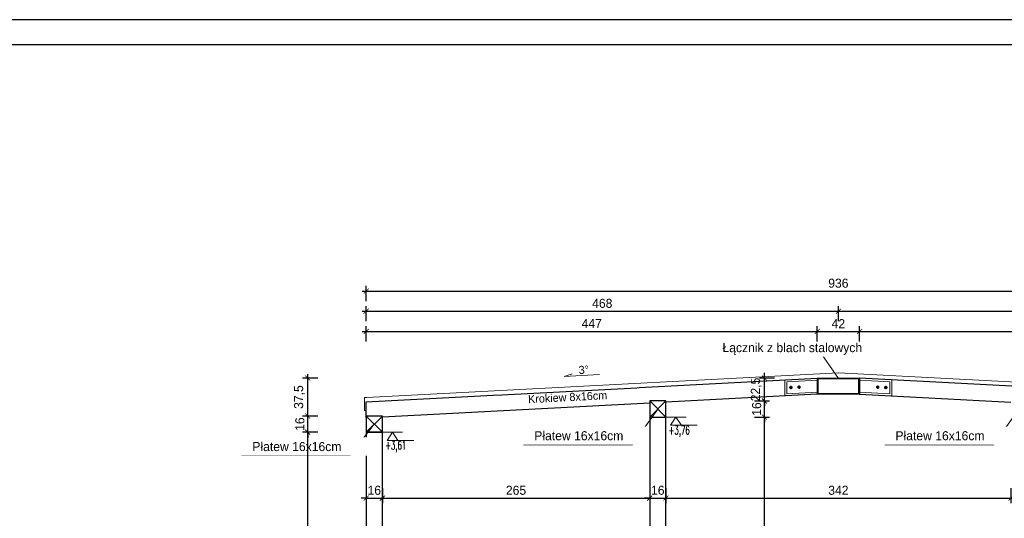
# Model space of a CAD drawing. Header units: millimetres. Extents: x 219841 to 236232, y -126388 to -112129.
# Tile 15 of 30: x 230901 to 231877, y -112623 to -112129. Entities that reach past the tile are written whole.
import ezdxf
from ezdxf.lldxf.tags import DXFTag

# ---------------------------------------------------------------- set-up
doc = ezdxf.new("R2010")
doc.units = ezdxf.units.MM
doc.linetypes.add('DASHDOTX2', pattern=[50.8, 25.4, -12.7, 0, -12.7])
for name, color, linetype, lineweight in [('1. Okucia stalowe', 30, 'Continuous', 15), ('1. Osie konstrukcyjne', 254, 'DASHDOTX2', 18), ('1. Łączniki', 4, 'Continuous', 15), ('A KOTE', 30, 'Continuous', 9), ('A-COLS', 4, 'Continuous', 9), ('A-KOTE', 30, 'Continuous', 13), ('A-WIDOKOWA', 7, 'Continuous', 25), ('K_DREW_PRZEK', 4, 'Continuous', 30), ('K_HATCH', 8, 'Continuous', 9), ('K_WYMIARY', 8, 'Continuous', 5), ('Opis', 41, 'Continuous', 9), ('Wymiarowanie', 2, 'Continuous', 9)]:
    doc.layers.add(name, color=color, linetype=linetype, lineweight=lineweight)
doc.styles.add('BA_OPISY_1-100', font='romans.shx', dxfattribs={"width": 0.6, "height": 25})
doc.styles.add('ROMANS', font='GOTHIC.TTF')
doc.styles.get("Standard").update_dxf_attribs({"font": 'GOTHIC.TTF'})
tags = doc.linetypes.add('HIDDEN2', pattern=[4.7625, 3.175, -1.5875]).pattern_tags.tags
tags[6:7] = [DXFTag(74, 4), DXFTag(75, 0), DXFTag(340, '0'), DXFTag(46, 1.0), DXFTag(50, 0.0), DXFTag(44, 0.0), DXFTag(45, 0.0)]
tags[4:5] = [DXFTag(74, 4), DXFTag(75, 0), DXFTag(340, '0'), DXFTag(46, 1.0), DXFTag(50, 0.0), DXFTag(44, 0.0), DXFTag(45, 0.0)]
doc.dimstyles.new('Radek 50 dokładny', dxfattribs={"dimtxt": 9, "dimasz": 5, "dimexe": 5, "dimexo": 5, "dimgap": 3, "dimtad": 1, "dimdec": 1, "dimrnd": 0.5, "dimlunit": 6, "dimtxsty": 'ROMANS', "dimblk": 'ARCHTICK', "dimcen": 5, "dimdle": 4, "dimclrd": 256, "dimclrt": 2, "dimadec": 0, "dimazin": 0, "dimtfac": 1, "dimtdec": 1, "dimtix": 1, "dimtmove": 1, "dimatfit": 0, "dimldrblk": 'DOTSMALL', "dimfxl": 10, "dimfxlon": 1, "dimarcsym": 0})

# ---------------------------------------------------------------- blocks, each defined once
blk = doc.blocks.new('FINISHING LEVEL 1')
at = {"color": 0, "linetype": 'Continuous'}
blk.add_line((-8, 12), (31.4, 12), dxfattribs=at)
blk.add_lwpolyline([(-8, 12), (0, 0), (8, 12)], dxfattribs=at)
at = {"color": 0, "style": 'BA_OPISY_1-100', "width": 0.6}
blk.add_attdef('FINISHING_LEVEL:', (-7.7, 15.3), '', height=12.5, dxfattribs=at)
blk = doc.blocks.new('_ArchTick')
at = {"layer": 'Wymiarowanie', "color": 0, "const_width": 0.15}
blk.add_lwpolyline([(-0.5, -0.5), (0.5, 0.5)], dxfattribs=at)
blk = doc.blocks.new('*D74')
at = {"layer": 'Defpoints', "color": 0}
for p in [(231691.01, -112437.72), (231691.01, -112484), (231244.01, -112510.19)]:
    blk.add_point(p, dxfattribs=at)
at = {"layer": 'K_WYMIARY', "color": 0, "lineweight": -2}
for p, q in [((231244.01, -112447.72), (231244.01, -112432.72)), ((231691.01, -112447.72), (231691.01, -112432.72))]:
    blk.add_line(p, q, dxfattribs=at)
at = {"layer": 'K_WYMIARY', "lineweight": -2}
blk.add_line((231240.01, -112437.72), (231695.01, -112437.72), dxfattribs=at)
at = {"layer": 'K_WYMIARY', "lineweight": -2, "xscale": 5, "yscale": 5, "zscale": 5, "rotation": 180}
blk.add_blockref('_ArchTick', (231244.01, -112437.72), dxfattribs=at)
at = {"layer": 'K_WYMIARY', "lineweight": -2, "xscale": 5, "yscale": 5, "zscale": 5}
blk.add_blockref('_ArchTick', (231691.01, -112437.72), dxfattribs=at)
at = {"layer": 'K_WYMIARY', "color": 2, "insert": (231467.51, -112429.99), "char_height": 9, "attachment_point": 5, "style": 'ROMANS'}
blk.add_mtext('447', dxfattribs=at)
blk = doc.blocks.new('_DotSmall')
at = {"color": 0, "linetype": 'ByBlock', "const_width": 12.7}
blk.add_lwpolyline([(-1.5875, 0, 1), (1.5875, 0, 1)], format="xyb", close=True, dxfattribs=at)
blk = doc.blocks.new('*D75')
at = {"layer": 'Defpoints', "color": 0}
for p in [(231733.01, -112437.72), (231691.01, -112484), (231733.01, -112492.06)]:
    blk.add_point(p, dxfattribs=at)
at = {"layer": 'K_WYMIARY', "color": 0, "lineweight": -2}
for p, q in [((231691.01, -112447.72), (231691.01, -112432.72)), ((231733.01, -112447.72), (231733.01, -112432.72))]:
    blk.add_line(p, q, dxfattribs=at)
at = {"layer": 'K_WYMIARY', "lineweight": -2}
blk.add_line((231687.01, -112437.72), (231737.01, -112437.72), dxfattribs=at)
at = {"layer": 'K_WYMIARY', "lineweight": -2, "xscale": 5, "yscale": 5, "zscale": 5, "rotation": 180}
blk.add_blockref('_ArchTick', (231691.01, -112437.72), dxfattribs=at)
at = {"layer": 'K_WYMIARY', "lineweight": -2, "xscale": 5, "yscale": 5, "zscale": 5}
blk.add_blockref('_ArchTick', (231733.01, -112437.72), dxfattribs=at)
at = {"layer": 'K_WYMIARY', "color": 2, "insert": (231712.01, -112430.1), "char_height": 9, "attachment_point": 5, "style": 'ROMANS'}
blk.add_mtext('42', dxfattribs=at)
blk = doc.blocks.new('*D76')
at = {"layer": 'Defpoints', "color": 0}
for p in [(232180.01, -112437.72), (231733.01, -112492.06), (232180.01, -112516.35)]:
    blk.add_point(p, dxfattribs=at)
at = {"layer": 'K_WYMIARY', "color": 0, "lineweight": -2}
for p, q in [((231733.01, -112447.72), (231733.01, -112432.72)), ((232180.01, -112447.72), (232180.01, -112432.72))]:
    blk.add_line(p, q, dxfattribs=at)
at = {"layer": 'K_WYMIARY', "lineweight": -2}
blk.add_line((231729.01, -112437.72), (232184.01, -112437.72), dxfattribs=at)
at = {"layer": 'K_WYMIARY', "lineweight": -2, "xscale": 5, "yscale": 5, "zscale": 5, "rotation": 180}
blk.add_blockref('_ArchTick', (231733.01, -112437.72), dxfattribs=at)
at = {"layer": 'K_WYMIARY', "lineweight": -2, "xscale": 5, "yscale": 5, "zscale": 5}
blk.add_blockref('_ArchTick', (232180.01, -112437.72), dxfattribs=at)
at = {"layer": 'K_WYMIARY', "color": 2, "insert": (231956.51, -112429.99), "char_height": 9, "attachment_point": 5, "style": 'ROMANS'}
blk.add_mtext('447', dxfattribs=at)
blk = doc.blocks.new('*D77')
at = {"layer": 'Defpoints', "color": 0}
for p in [(231712.01, -112417.72), (231712.01, -112458.75), (231244.01, -112495.49)]:
    blk.add_point(p, dxfattribs=at)
at = {"layer": 'K_WYMIARY', "color": 0, "lineweight": -2}
for p, q in [((231244.01, -112427.72), (231244.01, -112412.72)), ((231712.01, -112427.72), (231712.01, -112412.72))]:
    blk.add_line(p, q, dxfattribs=at)
at = {"layer": 'K_WYMIARY', "lineweight": -2}
blk.add_line((231240.01, -112417.72), (231716.01, -112417.72), dxfattribs=at)
at = {"layer": 'K_WYMIARY', "lineweight": -2, "xscale": 5, "yscale": 5, "zscale": 5, "rotation": 180}
blk.add_blockref('_ArchTick', (231244.01, -112417.72), dxfattribs=at)
at = {"layer": 'K_WYMIARY', "lineweight": -2, "xscale": 5, "yscale": 5, "zscale": 5}
blk.add_blockref('_ArchTick', (231712.01, -112417.72), dxfattribs=at)
at = {"layer": 'K_WYMIARY', "color": 2, "insert": (231478.01, -112409.99), "char_height": 9, "attachment_point": 5, "style": 'ROMANS'}
blk.add_mtext('468', dxfattribs=at)
blk = doc.blocks.new('*D78')
at = {"layer": 'Defpoints', "color": 0}
for p in [(232180.01, -112417.72), (231712.01, -112458.75), (232180.01, -112515.49)]:
    blk.add_point(p, dxfattribs=at)
at = {"layer": 'K_WYMIARY', "color": 0, "lineweight": -2}
for p, q in [((231712.01, -112427.72), (231712.01, -112412.72)), ((232180.01, -112427.72), (232180.01, -112412.72))]:
    blk.add_line(p, q, dxfattribs=at)
at = {"layer": 'K_WYMIARY', "lineweight": -2}
blk.add_line((231708.01, -112417.72), (232184.01, -112417.72), dxfattribs=at)
at = {"layer": 'K_WYMIARY', "lineweight": -2, "xscale": 5, "yscale": 5, "zscale": 5, "rotation": 180}
blk.add_blockref('_ArchTick', (231712.01, -112417.72), dxfattribs=at)
at = {"layer": 'K_WYMIARY', "lineweight": -2, "xscale": 5, "yscale": 5, "zscale": 5}
blk.add_blockref('_ArchTick', (232180.01, -112417.72), dxfattribs=at)
at = {"layer": 'K_WYMIARY', "color": 2, "insert": (231946.01, -112409.99), "char_height": 9, "attachment_point": 5, "style": 'ROMANS'}
blk.add_mtext('468', dxfattribs=at)
blk = doc.blocks.new('*D79')
at = {"layer": 'Defpoints', "color": 0}
for p in [(232180.01, -112397.72), (231244.01, -112487.48), (232180.01, -112487.48)]:
    blk.add_point(p, dxfattribs=at)
at = {"layer": 'K_WYMIARY', "color": 0, "lineweight": -2}
for p, q in [((231244.01, -112407.72), (231244.01, -112392.72)), ((232180.01, -112407.72), (232180.01, -112392.72))]:
    blk.add_line(p, q, dxfattribs=at)
at = {"layer": 'K_WYMIARY', "lineweight": -2}
blk.add_line((231240.01, -112397.72), (232184.01, -112397.72), dxfattribs=at)
at = {"layer": 'K_WYMIARY', "lineweight": -2, "xscale": 5, "yscale": 5, "zscale": 5, "rotation": 180}
blk.add_blockref('_ArchTick', (231244.01, -112397.72), dxfattribs=at)
at = {"layer": 'K_WYMIARY', "lineweight": -2, "xscale": 5, "yscale": 5, "zscale": 5}
blk.add_blockref('_ArchTick', (232180.01, -112397.72), dxfattribs=at)
at = {"layer": 'K_WYMIARY', "color": 2, "insert": (231712.01, -112389.99), "char_height": 9, "attachment_point": 5, "style": 'ROMANS'}
blk.add_mtext('936', dxfattribs=at)
blk = doc.blocks.new('*D80')
at = {"layer": 'Defpoints', "color": 0}
for p in [(231244.01, -112537.72), (231260.01, -112537.72), (231260.01, -112603.08)]:
    blk.add_point(p, dxfattribs=at)
at = {"layer": 'K_WYMIARY', "color": 0, "lineweight": -2}
for p, q in [((231244.01, -112593.08), (231244.01, -112608.08)), ((231260.01, -112593.08), (231260.01, -112608.08))]:
    blk.add_line(p, q, dxfattribs=at)
at = {"layer": 'K_WYMIARY', "lineweight": -2}
for p, q in [((231244.01, -112603.08), (231239.01, -112603.08)), ((231244.01, -112603.08), (231260.01, -112603.08)), ((231260.01, -112603.08), (231265.01, -112603.08))]:
    blk.add_line(p, q, dxfattribs=at)
at = {"layer": 'K_WYMIARY', "lineweight": -2, "xscale": 5, "yscale": 5, "zscale": 5}
blk.add_blockref('_ArchTick', (231244.01, -112603.08), dxfattribs=at)
at = {"layer": 'K_WYMIARY', "lineweight": -2, "xscale": 5, "yscale": 5, "zscale": 5, "rotation": 180}
blk.add_blockref('_ArchTick', (231260.01, -112603.08), dxfattribs=at)
at = {"layer": 'K_WYMIARY', "color": 2, "insert": (231252.01, -112595.35), "char_height": 9, "attachment_point": 5, "style": 'ROMANS'}
blk.add_mtext('16', dxfattribs=at)
blk = doc.blocks.new('*D81')
at = {"layer": 'Defpoints', "color": 0}
for p in [(231525.01, -112514.72), (231260.01, -112537.72), (231525.01, -112603.08)]:
    blk.add_point(p, dxfattribs=at)
at = {"layer": 'K_WYMIARY', "color": 0, "lineweight": -2}
for p, q in [((231260.01, -112593.08), (231260.01, -112608.08)), ((231525.01, -112593.08), (231525.01, -112608.08))]:
    blk.add_line(p, q, dxfattribs=at)
at = {"layer": 'K_WYMIARY', "lineweight": -2}
blk.add_line((231256.01, -112603.08), (231529.01, -112603.08), dxfattribs=at)
at = {"layer": 'K_WYMIARY', "lineweight": -2, "xscale": 5, "yscale": 5, "zscale": 5, "rotation": 180}
blk.add_blockref('_ArchTick', (231260.01, -112603.08), dxfattribs=at)
at = {"layer": 'K_WYMIARY', "lineweight": -2, "xscale": 5, "yscale": 5, "zscale": 5}
blk.add_blockref('_ArchTick', (231525.01, -112603.08), dxfattribs=at)
at = {"layer": 'K_WYMIARY', "color": 2, "insert": (231392.51, -112595.35), "char_height": 9, "attachment_point": 5, "style": 'ROMANS'}
blk.add_mtext('265', dxfattribs=at)
blk = doc.blocks.new('*D82')
at = {"layer": 'Defpoints', "color": 0}
for p in [(231525.01, -112514.72), (231541.01, -112514.72), (231541.01, -112603.08)]:
    blk.add_point(p, dxfattribs=at)
at = {"layer": 'K_WYMIARY', "color": 0, "lineweight": -2}
for p, q in [((231525.01, -112593.08), (231525.01, -112608.08)), ((231541.01, -112593.08), (231541.01, -112608.08))]:
    blk.add_line(p, q, dxfattribs=at)
at = {"layer": 'K_WYMIARY', "lineweight": -2}
for p, q in [((231525.01, -112603.08), (231520.01, -112603.08)), ((231525.01, -112603.08), (231541.01, -112603.08)), ((231541.01, -112603.08), (231546.01, -112603.08))]:
    blk.add_line(p, q, dxfattribs=at)
at = {"layer": 'K_WYMIARY', "lineweight": -2, "xscale": 5, "yscale": 5, "zscale": 5}
blk.add_blockref('_ArchTick', (231525.01, -112603.08), dxfattribs=at)
at = {"layer": 'K_WYMIARY', "lineweight": -2, "xscale": 5, "yscale": 5, "zscale": 5, "rotation": 180}
blk.add_blockref('_ArchTick', (231541.01, -112603.08), dxfattribs=at)
at = {"layer": 'K_WYMIARY', "color": 2, "insert": (231533.01, -112595.35), "char_height": 9, "attachment_point": 5, "style": 'ROMANS'}
blk.add_mtext('16', dxfattribs=at)
blk = doc.blocks.new('*D83')
at = {"layer": 'Defpoints', "color": 0}
for p in [(231541.01, -112514.72), (231883.01, -112514.72), (231883.01, -112603.08)]:
    blk.add_point(p, dxfattribs=at)
at = {"layer": 'K_WYMIARY', "color": 0, "lineweight": -2}
for p, q in [((231541.01, -112593.08), (231541.01, -112608.08)), ((231883.01, -112593.08), (231883.01, -112608.08))]:
    blk.add_line(p, q, dxfattribs=at)
at = {"layer": 'K_WYMIARY', "lineweight": -2}
blk.add_line((231537.01, -112603.08), (231887.01, -112603.08), dxfattribs=at)
at = {"layer": 'K_WYMIARY', "lineweight": -2, "xscale": 5, "yscale": 5, "zscale": 5, "rotation": 180}
blk.add_blockref('_ArchTick', (231541.01, -112603.08), dxfattribs=at)
at = {"layer": 'K_WYMIARY', "lineweight": -2, "xscale": 5, "yscale": 5, "zscale": 5}
blk.add_blockref('_ArchTick', (231883.01, -112603.08), dxfattribs=at)
at = {"layer": 'K_WYMIARY', "color": 2, "insert": (231712.01, -112595.35), "char_height": 9, "attachment_point": 5, "style": 'ROMANS'}
blk.add_mtext('342', dxfattribs=at)
blk = doc.blocks.new('*D89')
at = {"layer": 'Defpoints', "color": 0}
for p in [(231185.97, -112537.72), (231252.01, -112537.72), (231252.01, -112895.72)]:
    blk.add_point(p, dxfattribs=at)
at = {"layer": 'K_WYMIARY', "color": 0, "lineweight": -2}
for p, q in [((231195.97, -112537.72), (231180.97, -112537.72)), ((231195.97, -112895.72), (231180.97, -112895.72))]:
    blk.add_line(p, q, dxfattribs=at)
at = {"layer": 'K_WYMIARY', "lineweight": -2}
blk.add_line((231185.97, -112899.72), (231185.97, -112533.72), dxfattribs=at)
at = {"layer": 'K_WYMIARY', "lineweight": -2, "xscale": 5, "yscale": 5, "zscale": 5}
for p, rotation in [((231185.97, -112537.72), 90), ((231185.97, -112895.72), 270)]:
    blk.add_blockref('_ArchTick', p, dxfattribs=dict(at, rotation=rotation))
at = {"layer": 'K_WYMIARY', "color": 2, "insert": (231178.25, -112716.72), "char_height": 9, "attachment_point": 5, "rotation": 90, "style": 'ROMANS'}
blk.add_mtext('358', dxfattribs=at)
blk = doc.blocks.new('*D90')
at = {"layer": 'Defpoints', "color": 0}
for p in [(231185.97, -112521.72), (231252.01, -112521.72), (231252.01, -112537.72)]:
    blk.add_point(p, dxfattribs=at)
at = {"layer": 'K_WYMIARY', "color": 0, "lineweight": -2}
for p, q in [((231195.97, -112521.72), (231180.97, -112521.72)), ((231195.97, -112537.72), (231180.97, -112537.72))]:
    blk.add_line(p, q, dxfattribs=at)
at = {"layer": 'K_WYMIARY', "lineweight": -2}
for p, q in [((231185.97, -112521.72), (231185.97, -112516.72)), ((231185.97, -112537.72), (231185.97, -112521.72)), ((231185.97, -112537.72), (231185.97, -112542.72))]:
    blk.add_line(p, q, dxfattribs=at)
at = {"layer": 'K_WYMIARY', "lineweight": -2, "xscale": 5, "yscale": 5, "zscale": 5}
for p, rotation in [((231185.97, -112521.72), 270), ((231185.97, -112537.72), 90)]:
    blk.add_blockref('_ArchTick', p, dxfattribs=dict(at, rotation=rotation))
at = {"layer": 'K_WYMIARY', "color": 2, "insert": (231178.25, -112529.72), "char_height": 9, "attachment_point": 5, "rotation": 90, "style": 'ROMANS'}
blk.add_mtext('16', dxfattribs=at)
blk = doc.blocks.new('*D91')
at = {"layer": 'Defpoints', "color": 0}
for p in [(231185.97, -112484.04), (231712.01, -112484.04), (231252.01, -112521.72)]:
    blk.add_point(p, dxfattribs=at)
at = {"layer": 'K_WYMIARY', "lineweight": -2}
blk.add_line((231185.97, -112525.72), (231185.97, -112480.04), dxfattribs=at)
at = {"layer": 'K_WYMIARY', "color": 0, "lineweight": -2}
for p, q in [((231195.97, -112484.04), (231180.97, -112484.04)), ((231195.97, -112521.72), (231180.97, -112521.72))]:
    blk.add_line(p, q, dxfattribs=at)
at = {"layer": 'K_WYMIARY', "lineweight": -2, "xscale": 5, "yscale": 5, "zscale": 5}
for p, rotation in [((231185.97, -112484.04), 90), ((231185.97, -112521.72), 270)]:
    blk.add_blockref('_ArchTick', p, dxfattribs=dict(at, rotation=rotation))
at = {"layer": 'K_WYMIARY', "color": 2, "insert": (231177.84, -112502.88), "char_height": 9, "attachment_point": 5, "rotation": 90, "style": 'ROMANS'}
blk.add_mtext('37,5', dxfattribs=at)
blk = doc.blocks.new('*D109')
at = {"layer": 'Defpoints', "color": 0}
for p in [(231517.84, -112522.72), (231638.74, -112522.72), (231517.84, -112880.72)]:
    blk.add_point(p, dxfattribs=at)
at = {"layer": 'K_WYMIARY', "lineweight": -2}
blk.add_line((231638.74, -112884.72), (231638.74, -112518.72), dxfattribs=at)
at = {"layer": 'K_WYMIARY', "color": 0, "lineweight": -2}
for p, q in [((231628.74, -112522.72), (231643.74, -112522.72)), ((231628.74, -112880.72), (231643.74, -112880.72))]:
    blk.add_line(p, q, dxfattribs=at)
at = {"layer": 'K_WYMIARY', "lineweight": -2, "xscale": 5, "yscale": 5, "zscale": 5}
for p, rotation in [((231638.74, -112522.72), 90), ((231638.74, -112880.72), 270)]:
    blk.add_blockref('_ArchTick', p, dxfattribs=dict(at, rotation=rotation))
at = {"layer": 'K_WYMIARY', "color": 2, "insert": (231631.01, -112701.72), "char_height": 9, "attachment_point": 5, "rotation": 90, "style": 'ROMANS'}
blk.add_mtext('358', dxfattribs=at)
blk = doc.blocks.new('*D110')
at = {"layer": 'Defpoints', "color": 0}
for p in [(231517.84, -112506.72), (231638.74, -112506.72), (231517.84, -112522.72)]:
    blk.add_point(p, dxfattribs=at)
at = {"layer": 'K_WYMIARY', "lineweight": -2}
for p, q in [((231638.74, -112506.72), (231638.74, -112501.72)), ((231638.74, -112522.72), (231638.74, -112506.72)), ((231638.74, -112522.72), (231638.74, -112527.72))]:
    blk.add_line(p, q, dxfattribs=at)
at = {"layer": 'K_WYMIARY', "color": 0, "lineweight": -2}
for p, q in [((231628.74, -112506.72), (231643.74, -112506.72)), ((231628.74, -112522.72), (231643.74, -112522.72))]:
    blk.add_line(p, q, dxfattribs=at)
at = {"layer": 'K_WYMIARY', "lineweight": -2, "xscale": 5, "yscale": 5, "zscale": 5}
for p, rotation in [((231638.74, -112506.72), 270), ((231638.74, -112522.72), 90)]:
    blk.add_blockref('_ArchTick', p, dxfattribs=dict(at, rotation=rotation))
at = {"layer": 'K_WYMIARY', "color": 2, "insert": (231631.01, -112514.72), "char_height": 9, "attachment_point": 5, "rotation": 90, "style": 'ROMANS'}
blk.add_mtext('16', dxfattribs=at)
blk = doc.blocks.new('*D111')
at = {"layer": 'Defpoints', "color": 0}
for p in [(231638.74, -112484), (231688.84, -112484), (231517.84, -112506.72)]:
    blk.add_point(p, dxfattribs=at)
at = {"layer": 'K_WYMIARY', "lineweight": -2}
for p, q in [((231638.74, -112484), (231638.74, -112479)), ((231638.74, -112506.72), (231638.74, -112484)), ((231638.74, -112506.72), (231638.74, -112511.72))]:
    blk.add_line(p, q, dxfattribs=at)
at = {"layer": 'K_WYMIARY', "color": 0, "lineweight": -2}
for p, q in [((231648.74, -112484), (231633.74, -112484)), ((231628.74, -112506.72), (231643.74, -112506.72))]:
    blk.add_line(p, q, dxfattribs=at)
at = {"layer": 'K_WYMIARY', "lineweight": -2, "xscale": 5, "yscale": 5, "zscale": 5}
for p, rotation in [((231638.74, -112484), 270), ((231638.74, -112506.72), 90)]:
    blk.add_blockref('_ArchTick', p, dxfattribs=dict(at, rotation=rotation))
at = {"layer": 'K_WYMIARY', "color": 2, "insert": (231630.6, -112495.36), "char_height": 9, "attachment_point": 5, "rotation": 90, "style": 'ROMANS'}
blk.add_mtext('22,5', dxfattribs=at)
blk = doc.blocks.new('Nakrętka M16 z przodu')
at = {"layer": '1. Osie konstrukcyjne', "ltscale": 0.5}
for p, q in [((0, -16), (0, 16)), ((-16, 0), (16, 0))]:
    blk.add_line(p, q, dxfattribs=at)
at = {"layer": '1. Łączniki', "elevation": 0}
blk.add_lwpolyline([(0, -13.8), (-12, -6.9), (-12, 6.9), (0, 13.8), (12, 6.9), (12, -6.9)], close=True, dxfattribs=at)
at = {"layer": '1. Łączniki'}
for radius in [12, 7.04]:
    blk.add_circle((0, 0), radius, dxfattribs=at)
blk.add_arc((0, 0), 8, 258.39629, 187.72465, dxfattribs=at)

msp = doc.modelspace()

# ---------------------------------------------------------------- linework, layer by layer
at = {"layer": 'A KOTE'}
msp.add_lwpolyline([(231475.09, -112480.58), (231440.17, -112482.59), (231448.11, -112479.8)], dxfattribs=at)
at = {"layer": 'A-COLS', "linetype": 'HIDDEN2', "lineweight": 18}
for points in [[(231659.01, -112485.73), (231659.01, -112501.75)], [(231691.01, -112486.06), (231661.01, -112487.63), (231661.01, -112499.64), (231691.01, -112498.07)], [(231733.01, -112486.06), (231763.01, -112487.63), (231763.01, -112499.64), (231733.01, -112498.07)], [(231765.01, -112485.73), (231765.01, -112501.75)]]:
    msp.add_lwpolyline(points, dxfattribs=at)
at = {"layer": 'A-COLS', "lineweight": 18}
for points in [[(231691.01, -112500), (231733.01, -112500), (231733.01, -112484), (231691.01, -112484)], [(231692.01, -112484), (231732.01, -112484), (231732.01, -112484.8), (231692.01, -112484.8)], [(231692.01, -112500), (231732.01, -112500), (231732.01, -112499.2), (231692.01, -112499.2)]]:
    msp.add_lwpolyline(points, close=True, dxfattribs=at)
for points in [[(231692.01, -112500), (231692.01, -112484)], [(231732.01, -112500), (231732.01, -112484)], [(231691.01, -112500.02), (231691.01, -112500)]]:
    msp.add_lwpolyline(points, dxfattribs=at)
at = {"layer": 'K_DREW_PRZEK'}
for p, q in [((231525.01, -112506.72), (231541.01, -112522.72)), ((231525.01, -112522.72), (231541.01, -112506.72)), ((231244.01, -112521.72), (231260.01, -112537.72)), ((231244.01, -112537.72), (231260.01, -112521.72))]:
    msp.add_line(p, q, dxfattribs=at)
for points in [[(232180.01, -112523.5), (232180.01, -112507.48), (231733.01, -112484.05), (231733.01, -112500.08), (231883.01, -112507.94)], [(231525.01, -112508.77), (231260.01, -112522.66)], [(231541.01, -112880.72), (231541.01, -112522.72)], [(231260.01, -112537.72), (231244.01, -112537.72), (231244.01, -112895.72), (231260.01, -112895.72), (231260.01, -112537.72)]]:
    msp.add_lwpolyline(points, dxfattribs=at)
for points in [[(231525.01, -112522.72), (231541.01, -112522.72), (231541.01, -112506.72), (231525.01, -112506.72)], [(231244.01, -112537.72), (231260.01, -112537.72), (231260.01, -112521.72), (231244.01, -112521.72)]]:
    msp.add_lwpolyline(points, close=True, dxfattribs=at)
at = {"layer": 'K_HATCH', "linetype": 'HIDDEN2', "ltscale": 2}
for points in [[(231244.01, -112516.35), (231242.38, -112516.35), (231242.4, -112503.25), (231244.46, -112503.25), (231712.01, -112478.75)], [(232180.01, -112516.35), (232181.64, -112516.35), (232181.62, -112503.25), (232179.56, -112503.25), (231712.01, -112478.75)]]:
    msp.add_lwpolyline(points, dxfattribs=at)
at = {"layer": 'Opis', "linetype": 'HIDDEN2', "ltscale": 2}
for p, q in [((231541.01, -112522.72), (231561.01, -112522.72)), ((231260.01, -112537.72), (231280.01, -112537.72))]:
    msp.add_line(p, q, dxfattribs=at)
at = {"layer": 'Opis', "ltscale": 2}
for points in [[(231712.01, -112484.4), (231691.97, -112455.48), (231596.02, -112455.48)], [(231891.01, -112514.72), (231865.65, -112550.14), (231757.94, -112550.14)], [(231252.01, -112529.72), (231228.19, -112560.89), (231120.49, -112560.89)]]:
    msp.add_lwpolyline(points, dxfattribs=at)

# ---------------------------------------------------------------- block references
at = {"layer": '1. Okucia stalowe', "yscale": 0.1, "zscale": 0.1}
for p, xscale in [((231665.01, -112493.43), -0.1), ((231673.01, -112493.01), -0.1), ((231751.01, -112493.01), 0.1), ((231759.01, -112493.43), 0.1)]:
    msp.add_blockref('Nakrętka M16 z przodu', p, dxfattribs=dict(at, xscale=xscale))
at = {"layer": 'A-KOTE', "linetype": 'Continuous'}
ref = msp.add_blockref('FINISHING LEVEL 1', (231551.01, -112522.72), dxfattribs=dict(at, xscale=-0.6749999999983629, yscale=0.6749999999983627, zscale=0.6749999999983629, rotation=180))
ref.add_attrib('FINISHING_LEVEL:', '+3,76', (231543.87, -112539.9), dxfattribs={"layer": '0', "color": 0, "height": 8.437, "style": 'BA_OPISY_1-100', "width": 0.6})
ref = msp.add_blockref('FINISHING LEVEL 1', (231270.01, -112537.72), dxfattribs=dict(at, xscale=-0.6749999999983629, yscale=0.6749999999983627, zscale=0.6749999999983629, rotation=180))
ref.add_attrib('FINISHING_LEVEL:', '+3,61', (231262.87, -112554.9), dxfattribs={"layer": '0', "color": 0, "height": 8.437, "style": 'BA_OPISY_1-100', "width": 0.6})

# ---------------------------------------------------------------- texts
at = {"layer": 'A KOTE', "insert": (231459.71, -112475.85), "char_height": 8, "width": 75.5905, "attachment_point": 5, "rotation": 3.29387, "style": 'ROMANS'}
msp.add_mtext('3%%D', dxfattribs=at)

# ---------------------------------------------------------------- next in the draw order: texts
at = {"layer": 'Opis', "char_height": 9, "width": 146.3679, "attachment_point": 5, "bg_fill": 2}
for s, insert in [('\\pxql;Łącznik z blach stalowych', (231670.3, -112455.2)), ('\\pxb0.555556,qc,t0;Płatew 16x16cm', (231812.73, -112541.28)), ('\\pxb0.555556,qc,t0;Płatew 16x16cm', (231175.28, -112552.02))]:
    msp.add_mtext(s, dxfattribs=dict(at, insert=insert))
at = {"layer": 'Opis', "insert": (231443.64, -112503.03), "char_height": 8, "width": 130.1048, "attachment_point": 5, "rotation": 3, "bg_fill": 2}
msp.add_mtext('\\pxb0.555556,qc,t0;Krokiew 8x16cm', dxfattribs=at)

# ---------------------------------------------------------------- next in the draw order: linework, layer by layer
at = {"layer": 'K_DREW_PRZEK'}
msp.add_lwpolyline([(231244.01, -112523.5), (231244.01, -112507.48), (231691.01, -112484.05), (231691.01, -112500.08), (231541.01, -112507.94)], dxfattribs=at)
at = {"layer": 'Opis', "ltscale": 2}
msp.add_lwpolyline([(231533.01, -112514.72), (231507.65, -112550.14), (231399.94, -112550.14)], dxfattribs=at)

# ---------------------------------------------------------------- next in the draw order: dimensions: what is measured, and where the dimension line sits
at = {"layer": 'K_WYMIARY'}
for base, p1, p2, picture, middle in [((232180.01, -112397.72), (231244.01, -112487.48), (232180.01, -112487.48), '*D79', (231712.01, -112389.99)), ((231712.01, -112417.72), (231244.01, -112495.49), (231712.01, -112458.75), '*D77', (231478.01, -112409.99)), ((232180.01, -112417.72), (231712.01, -112458.75), (232180.01, -112515.49), '*D78', (231946.01, -112409.99)), ((231691.01, -112437.72), (231244.01, -112510.19), (231691.01, -112484), '*D74', (231467.51, -112429.99)), ((231733.01, -112437.72), (231691.01, -112484), (231733.01, -112492.06), '*D75', (231712.01, -112430.1)), ((232180.01, -112437.72), (231733.01, -112492.06), (232180.01, -112516.35), '*D76', (231956.51, -112429.99)), ((231260.01, -112603.08), (231244.01, -112537.72), (231260.01, -112537.72), '*D80', (231252.01, -112595.35))]:
    dim = msp.add_linear_dim(base=base, p1=p1, p2=p2, dimstyle='Radek 50 dokładny', dxfattribs=at)
    dim.commit()
    dim.dimension.update_dxf_attribs({"geometry": picture, "text_midpoint": middle})
for base, p1, p2, picture, middle in [((231185.97, -112484.04), (231252.01, -112521.72), (231712.01, -112484.04), '*D91', (231177.84, -112502.88)), ((231638.74, -112484), (231517.84, -112506.72), (231688.84, -112484), '*D111', (231630.6, -112495.36)), ((231185.97, -112521.72), (231252.01, -112537.72), (231252.01, -112521.72), '*D90', (231178.25, -112529.72)), ((231185.97, -112537.72), (231252.01, -112895.72), (231252.01, -112537.72), '*D89', (231178.25, -112716.72))]:
    dim = msp.add_linear_dim(base=base, p1=p1, p2=p2, angle=90, dimstyle='Radek 50 dokładny', dxfattribs=at)
    dim.commit()
    dim.dimension.update_dxf_attribs({"geometry": picture, "text_midpoint": middle})

# ---------------------------------------------------------------- next in the draw order: texts
at = {"layer": 'Opis', "insert": (231454.73, -112541.28), "char_height": 9, "width": 146.3679, "attachment_point": 5, "bg_fill": 2}
msp.add_mtext('\\pxb0.555556,qc,t0;Płatew 16x16cm', dxfattribs=at)

# ---------------------------------------------------------------- next in the draw order: linework, layer by layer
at = {"layer": 'A-WIDOKOWA'}
msp.add_lwpolyline([(230587.48, -113588.6), (232637.48, -113588.6), (232637.48, -112153.6), (230587.48, -112153.6)], close=True, dxfattribs=at)
at = {"layer": 'Defpoints'}
msp.add_lwpolyline([(230562.48, -113613.6), (232662.48, -113613.6), (232662.48, -112128.6), (230562.48, -112128.6)], close=True, dxfattribs=at)
at = {"layer": 'K_DREW_PRZEK'}
msp.add_lwpolyline([(231525.01, -112522.72), (231525.01, -112880.72)], dxfattribs=at)

# ---------------------------------------------------------------- next in the draw order: dimensions: what is measured, and where the dimension line sits
at = {"layer": 'K_WYMIARY'}
for base, p1, p2, picture, middle in [((231638.74, -112506.72), (231517.84, -112522.72), (231517.84, -112506.72), '*D110', (231631.01, -112514.72)), ((231638.74, -112522.72), (231517.84, -112880.72), (231517.84, -112522.72), '*D109', (231631.01, -112701.72))]:
    dim = msp.add_linear_dim(base=base, p1=p1, p2=p2, angle=90, dimstyle='Radek 50 dokładny', dxfattribs=at)
    dim.commit()
    dim.dimension.update_dxf_attribs({"geometry": picture, "text_midpoint": middle})
for base, p1, p2, picture, middle in [((231525.01, -112603.08), (231260.01, -112537.72), (231525.01, -112514.72), '*D81', (231392.51, -112595.35)), ((231541.01, -112603.08), (231525.01, -112514.72), (231541.01, -112514.72), '*D82', (231533.01, -112595.35)), ((231883.01, -112603.08), (231541.01, -112514.72), (231883.01, -112514.72), '*D83', (231712.01, -112595.35))]:
    dim = msp.add_linear_dim(base=base, p1=p1, p2=p2, dimstyle='Radek 50 dokładny', dxfattribs=at)
    dim.commit()
    dim.dimension.update_dxf_attribs({"geometry": picture, "text_midpoint": middle})

doc.saveas('drawing.dxf')
